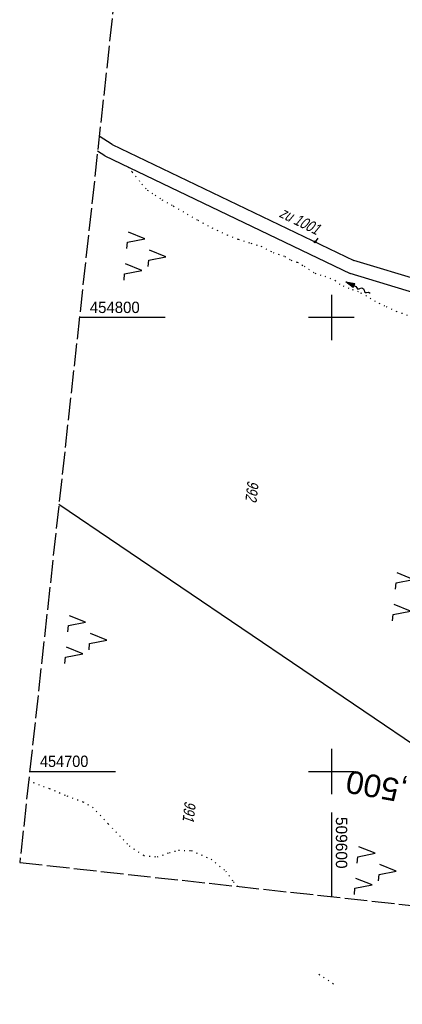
# Model space of a CAD drawing. Extents: x 509531 to 509917, y 454649 to 455599.
# Tile 1 of 26: x 509531 to 509616, y 454649 to 454866. Entities that reach past the tile are written whole.
import ezdxf
from ezdxf.enums import TextEntityAlignment as Align

# ---------------------------------------------------------------- set-up
doc = ezdxf.new("R2010")
doc.units = 0
doc.header["$LTSCALE"] = 10
doc.header["$MEASUREMENT"] = 0
for name, pattern in [('LT00', [0]), ('LT14', [0.6, 0.5, -0.1]), ('LT17', [0.15, 0.1, -0.05]), ('PUNKTX2_STR', [0.6, 0.1, -0.5])]:
    doc.linetypes.add(name, pattern=pattern)
doc.layers.get('0').update_dxf_attribs({"linetype": 'LT00'})
for name, color, linetype in [('--EK_ST-93-1', 30, 'LT17'), ('--FLIEßRICHTPFEIL', 180, 'Continuous'), ('DFK_FLUR_NR', 250, 'LT00'), ('DFK_FLURNR_PFEIL', 250, 'LT00'), ('DFK_KATASTER', 250, 'LT00'), ('DFK_NUTZUNG', 250, 'LT00'), ('DFK_NUTZUNGSGRENZE', 70, 'PUNKTX2_STR'), ('V116_RASTER', 250, 'LT00'), ('V117_RASTER', 250, 'LT00')]:
    doc.layers.add(name, color=color, linetype=linetype)
doc.layers.add('-BLATT_116-RAND', color=7, linetype='LT14', plot=False)
doc.styles.add('Beschrift', font='ARIAL.TTF')
doc.styles.get("Standard").update_dxf_attribs({"font": 'ARIAL.TTF'})

# ---------------------------------------------------------------- blocks, each defined once
blk = doc.blocks.new('SYMB7060')
at = {"color": 0, "linetype": 'ByBlock'}
for p, q in [((-0.26, 0), (0, 0)), ((-0.08, 0.045), (0, 0)), ((0, 0), (-0.08, -0.045))]:
    blk.add_line(p, q, dxfattribs=at)
blk = doc.blocks.new('SYMB7221')
at = {"color": 0, "linetype": 'ByBlock'}
for p, q in [((0, 0.435), (-0.11, 0.065)), ((0.11, 0.065), (0, 0.435)), ((0.25, 0.065), (0.11, 0.065)), ((-0.35, -0.065), (-0.46, -0.435)), ((0.35, -0.065), (0.24, -0.435))]:
    blk.add_line(p, q, dxfattribs=at)
for points in [[(-0.1, -0.435), (-0.24, -0.435), (-0.35, -0.065)], [(0.6, -0.435), (0.46, -0.435), (0.35, -0.065)]]:
    blk.add_lwpolyline(points, dxfattribs=at)
blk = doc.blocks.new('FLIEßRICHTPFEIL')
at = {"layer": '--FLIEßRICHTPFEIL'}
blk.add_hatch(color=256, dxfattribs=at).paths.add_polyline_path([(-1.95, 0.4875), (-1.95, -0.4875), (0, 0)])
for p, q in [((-1.95, 0.4875), (-1.95, -0.4875)), ((-1.95, 0.4875), (0, 0)), ((0, 0), (-1.95, -0.4875))]:
    blk.add_line(p, q, dxfattribs=at)
at = {"layer": '--FLIEßRICHTPFEIL', "start_tangent": (-1, 0), "end_tangent": (-1, 0)}
blk.add_spline([(-1.95, 0), (-2.4375, 0), (-2.925, 0.325), (-3.4125, 0), (-3.9, -0.325), (-4.3875, 0), (-4.875, 0.325), (-5.3625, 0), (-5.85, 0)], degree=3, dxfattribs=at)

msp = doc.modelspace()

# ---------------------------------------------------------------- linework, layer by layer
at = {"layer": '-BLATT_116-RAND'}
msp.add_lwpolyline([(509632.05, 455599.46), (509531.37, 454679.95), (509816.66, 454648.72), (509917.34, 455568.22), (509632.05, 455599.46)], dxfattribs=at)
at = {"layer": 'DFK_KATASTER'}
for p, q in [((509551.72, 454838.14), (509548.89, 454839.98)), ((509551.72, 454838.14), (509604.97, 454812.58)), ((509550.09, 454835.62), (509548.52, 454836.64)), ((509550.09, 454835.62), (509604.12, 454809.7)), ((509657, 454796.78), (509604.97, 454812.58)), ((509655.72, 454794.03), (509604.12, 454809.7)), ((509540.01, 454758.9), (509633.25, 454695.64))]:
    msp.add_line(p, q, dxfattribs=at)
at = {"layer": 'DFK_NUTZUNGSGRENZE', "ltscale": 0.2}
for p, q in [((509555.23, 454833.15), (509556.13, 454832.06)), ((509556.13, 454832.06), (509558.28, 454829.41)), ((509558.28, 454829.41), (509559.46, 454828.06)), ((509559.46, 454828.06), (509561.2, 454826.96)), ((509561.2, 454826.96), (509562.69, 454825.95)), ((509562.69, 454825.95), (509565.2, 454824.58)), ((509565.2, 454824.58), (509568.22, 454822.81)), ((509568.22, 454822.81), (509570.6, 454821.45)), ((509570.6, 454821.45), (509573.71, 454819.77)), ((509573.71, 454819.77), (509577, 454818.22)), ((509577, 454818.22), (509579.48, 454817.28)), ((509579.48, 454817.28), (509582.3, 454816.39)), ((509582.3, 454816.39), (509584.48, 454815.71)), ((509584.48, 454815.71), (509587.16, 454814.35)), ((509587.16, 454814.35), (509589.76, 454813.45)), ((509589.76, 454813.45), (509591.08, 454812.66)), ((509591.08, 454812.66), (509592.49, 454812.21)), ((509592.49, 454812.21), (509593.98, 454811.34)), ((509593.98, 454811.34), (509596.36, 454809.76)), ((509596.36, 454809.76), (509598.54, 454809.09)), ((509598.54, 454809.09), (509600.8, 454808.21)), ((509600.8, 454808.21), (509602.26, 454807.05)), ((509603.94, 454806.37), (509602.26, 454807.05)), ((509606.01, 454805.66), (509603.94, 454806.37)), ((509607.75, 454804.74), (509606.01, 454805.66)), ((509609.75, 454803.54), (509607.75, 454804.74)), ((509611.81, 454802.5), (509609.75, 454803.54)), ((509614.49, 454801.25), (509611.81, 454802.5)), ((509617.92, 454800.09), (509614.49, 454801.25)), ((509533.38, 454698.38), (509534.35, 454697.57)), ((509534.35, 454697.57), (509537.87, 454696.26)), ((509537.87, 454696.26), (509541.78, 454694.64)), ((509541.78, 454694.64), (509545.29, 454693.32)), ((509545.29, 454693.32), (509547.41, 454692.12)), ((509547.41, 454692.12), (509550.87, 454688.48)), ((509550.87, 454688.48), (509555.45, 454683.64)), ((509555.45, 454683.64), (509558.68, 454681.51)), ((509561.69, 454681.19), (509564.33, 454682.14)), ((509564.33, 454682.14), (509566.37, 454682.65)), ((509566.37, 454682.65), (509569.14, 454682.59)), ((509569.14, 454682.59), (509573.51, 454680.68)), ((509558.68, 454681.51), (509561.69, 454681.19)), ((509573.51, 454680.68), (509576.73, 454678.05)), ((509576.73, 454678.05), (509578.34, 454675.85)), ((509579.41, 454674.69), (509578.34, 454675.85)), ((509597.27, 454655.32), (509601.21, 454652.72))]:
    msp.add_line(p, q, dxfattribs=at)
at = {"layer": 'V116_RASTER'}
for p, q in [((509600, 454805), (509600, 454795)), ((509563.39, 454800), (509544.51, 454800)), ((509605, 454800), (509595, 454800)), ((509600, 454705), (509600, 454695)), ((509533.56, 454700), (509552.44, 454700)), ((509595, 454700), (509605, 454700)), ((509600, 454690.94), (509600, 454672.44))]:
    msp.add_line(p, q, dxfattribs=at)
at = {"layer": 'V117_RASTER'}
for p, q in [((509600, 454705), (509600, 454695)), ((509533.56, 454700), (509549.05, 454700)), ((509595, 454700), (509605, 454700))]:
    msp.add_line(p, q, dxfattribs=at)

# ---------------------------------------------------------------- block references
at = {"layer": '--FLIEßRICHTPFEIL', "rotation": 154.8872251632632}
msp.add_blockref('FLIEßRICHTPFEIL', (509603.22, 454807.86), dxfattribs=at)
at = {"layer": 'DFK_FLURNR_PFEIL', "xscale": 5, "yscale": 5, "zscale": 5, "rotation": 235.5614999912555}
msp.add_blockref('SYMB7060', (509596.29, 454816.45), dxfattribs=at)
at = {"layer": 'DFK_NUTZUNG', "xscale": 10.00000000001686, "yscale": 10, "zscale": 10, "rotation": 264.7377100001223}
for p in [(509559.23, 454813.81), (509618.37, 454738.75), (509546.22, 454729.35), (509609.96, 454678.45)]:
    msp.add_blockref('SYMB7221', p, dxfattribs=at)

# ---------------------------------------------------------------- texts
at = {"layer": '--EK_ST-93-1', "style": 'Beschrift'}
msp.add_text('171,500', height=5, rotation=-190.1712, dxfattribs=at).set_placement((509628.18, 454693.41), align=Align.MIDDLE_LEFT)
at = {"layer": 'DFK_FLUR_NR', "oblique": 13.754, "width": 0.75}
for s, rotation, p in [('zu 1001', -26.2227, (509588.34, 454822.27)), ('992', 263.7513, (509581.55, 454764.18)), ('991', 263.7513, (509567.72, 454693.57))]:
    msp.add_text(s, height=2.5, rotation=rotation, dxfattribs=at).set_placement(p)
at = {"layer": 'V116_RASTER'}
for s, rotation, width, p in [(' 454800', -0.0012, 0.944, (509545.89, 454801)), (' 454700', -0.0012, 0.915, (509534.94, 454701)), (' 509600', -90.0012, 0.976, (509601, 454690.94))]:
    msp.add_text(s, height=2.5, rotation=rotation, dxfattribs=dict(at, width=width)).set_placement(p)

doc.saveas('drawing.dxf')
